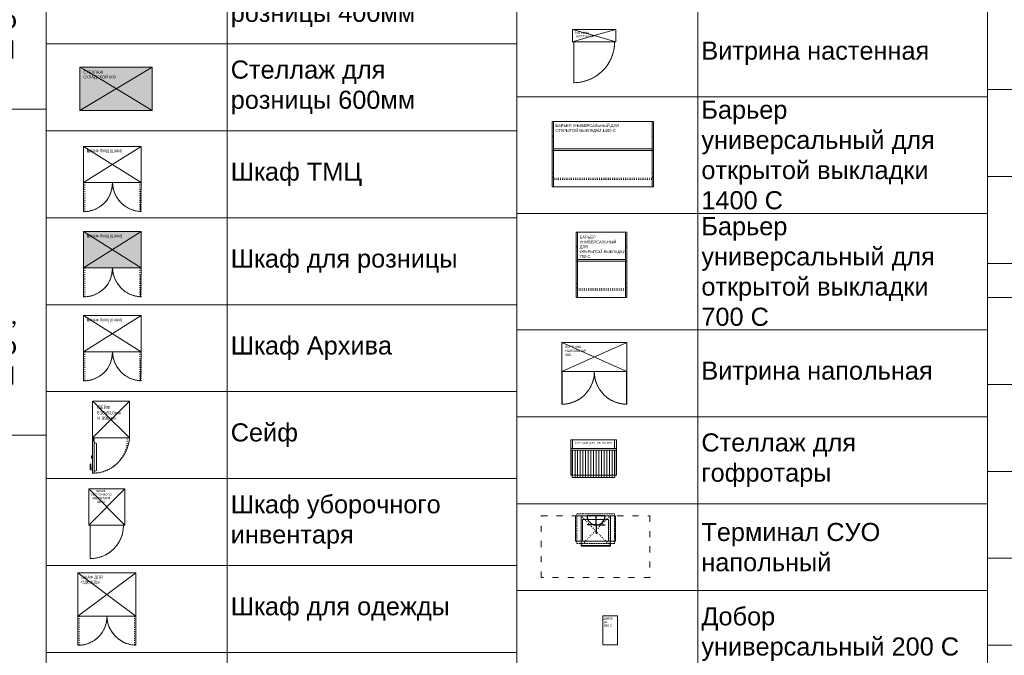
# Model space of a CAD drawing. Header units: millimetres. Extents: x -57464382 to 30606835, y -92609 to 65084.
# Tile 37 of 256: x -66369 to -52771, y -39964 to -31191. Entities that reach past the tile are written whole.
import ezdxf
from ezdxf import colors
from ezdxf.entities.mleader import LeaderData, LeaderLine
from ezdxf.math import Vec2, Vec3

# ---------------------------------------------------------------- set-up
doc = ezdxf.new("R2010")
doc.units = ezdxf.units.MM
for name, pattern in [('( Hidden )', [0.375, 0.25, -0.125]), ('ACAD_ISO03W100', [30, 12, -18]), ('HIDDEN', [0.375, 0.25, -0.125]), ('HIDDENX2', [19.05, 12.7, -6.35])]:
    doc.linetypes.add(name, pattern=pattern)
doc.layers.get('0').update_dxf_attribs({"lineweight": 0})
for name, color, linetype, lineweight in [('07_АР_Размеры перегородки', 250, 'Continuous', 0), ('09_АР_Мебель', 4, 'Continuous', 9), ('14_АР_Полы размеры', 7, 'Continuous', 0), ('21_АР_Штриховка', 47, 'Continuous', 5)]:
    doc.layers.add(name, color=color, linetype=linetype, lineweight=lineweight)
doc.layers.add('1. ПОДЛОЖКА', color=7, linetype='Continuous', lineweight=0, true_color=0x9b9292)
doc.layers.add('ЭОМ', color=7, linetype='Continuous')
doc.styles.add('_ТЕКСТОВЫЙ', font='arial.ttf', dxfattribs={"width": 0.8})
doc.styles.add('_ТЕКСТОВЫЙ АННОТАТИЫНЫЙ', font='arial.ttf', dxfattribs={"width": 0.8})
doc.styles.add('HVAC_AEP', font='arial.ttf')
doc.styles.get("Standard").update_dxf_attribs({"font": 'arial.ttf'})

# ---------------------------------------------------------------- blocks, each defined once
blk = doc.blocks.new('*T175')
at = {"color": 0, "linetype": 'ByBlock', "lineweight": -2, "transparency": 16777216}
for p, q in [((0, 0), (8500, 0)), ((0, 0), (0, -27939)), ((8500, 0), (8500, -27939)), ((0, -470), (8500, -470)), ((4500, -470), (4500, -27939)), ((0, -4970), (8500, -4970)), ((0, -9470), (8500, -9470)), ((0, -13270), (8500, -13270)), ((0, -16670), (8500, -16670)), ((0, -20470), (8500, -20470)), ((0, -24270), (8500, -24270)), ((0, -26370), (8500, -26370)), ((0, -27939), (8500, -27939))]:
    blk.add_line(p, q, dxfattribs=at)
at = {"color": 0, "lineweight": 15, "transparency": 16777216, "style": 'HVAC_AEP'}
for s, insert, char_height, width, attachment_point in [('{\\H0.83333x;\\C256;Готовые блоки (Барьеры, АРМ, Почтальоны)}', (4250, -235), 300, 8497, 5), ('{\\fCalibri|b0|i0|c204|p34;\\C256;Группа блоков 1200\\P\\PПо невозможности разместить стандартный барьер для приёма посылок, применить откидную столешницу для МГН}', (4550, -2720), 250, 3900, 4), ('{\\fCalibri|b0|i0|c204|p34;\\C256;Группа блоков 1400\\P\\PПо невозможности разместить стандартный барьер для приёма посылок, применить откидную столешницу для МГН}', (4550, -7220), 250, 3900, 4), ('{\\fCalibri|b0|i0|c204|p34;\\C256;Группа блоков \\P\\PПочта банк 1400}', (4550, -11370), 250, 3900, 4), ('{\\fCalibri|b0|i0|c204|p34;\\C256;Группа блоков \\P\\PПочта банк 1200}', (4550, -14970), 250, 3900, 4), ('{\\C256;ГРУППА МЕБЕЛИ ЦСУ (ЦЕНТР СОЦИАЛЬНЫХ УСЛУГ)\\P\\PЕсли не помещается в кабинете можно установить в клиентском зале }', (4550, -18570), 250, 3900, 4), ('{\\C256;ГРУППА МЕБЕЛИ ЦСУ (ЦЕНТР СОЦИАЛЬНЫХ УСЛУГ)\\P\\P\\fCalibri|b0|i0|c204|p34;Если нет места на стол 1400 ставим выноску на стол МГН 1200}', (4550, -22370), 250, 3900, 4), ('Группа блоков АРМ\\P^JНАЧ.ОПС^JСортировщик', (4550, -25320), 250, 3900, 4), ('{\\fCalibri|b0|i0|c204|p34;\\C256;Группа блоков \\P\\PПочтальоны}', (4550, -27155), 250, 3900, 4)]:
    blk.add_mtext(s, dxfattribs=dict(at, insert=insert, char_height=char_height, width=width, attachment_point=attachment_point))
blk = doc.blocks.new('*T176')
at = {"color": 0, "linetype": 'ByBlock', "lineweight": -2, "transparency": 16777216}
for p, q in [((0, 0), (6500, 0)), ((0, 0), (0, -13670)), ((6500, 0), (6500, -13670)), ((0, -470), (6500, -470)), ((2500, -470), (2500, -13670)), ((0, -1670), (6500, -1670)), ((0, -2870), (6500, -2870)), ((0, -4070), (6500, -4070)), ((0, -5270), (6500, -5270)), ((0, -6470), (6500, -6470)), ((0, -7670), (6500, -7670)), ((0, -8870), (6500, -8870)), ((0, -10070), (6500, -10070)), ((0, -11270), (6500, -11270)), ((0, -12470), (6500, -12470)), ((0, -13670), (6500, -13670))]:
    blk.add_line(p, q, dxfattribs=at)
at = {"color": 0, "lineweight": 15, "transparency": 16777216, "style": 'HVAC_AEP'}
for s, insert, char_height, width, attachment_point in [('Хранение (стеллажи, шкафы)', (3250, -235), 300, 6497, 5), ('Стеллаж 400мм', (2550, -1070), 250, 3900, 4), ('Стеллаж 600мм', (2550, -2270), 250, 3900, 4), ('Стеллаж для^Jрозницы 400мм', (2550, -3470), 250, 3900, 4), ('Стеллаж для^Jрозницы 600мм', (2550, -4670), 250, 3900, 4), ('Шкаф ТМЦ', (2550, -5870), 250, 3900, 4), ('Шкаф для розницы', (2550, -7070), 250, 3900, 4), ('Шкаф Архива', (2550, -8270), 250, 3900, 4), ('Сейф', (2550, -9470), 250, 3900, 4), ('Шкаф уборочного^Jинвентаря', (2550, -10670), 250, 3900, 4), ('Шкаф для одежды', (2550, -11870), 250, 3900, 4), ('Шкаф для личных^Jвещей', (2550, -13070), 250, 3900, 4)]:
    blk.add_mtext(s, dxfattribs=dict(at, insert=insert, char_height=char_height, width=width, attachment_point=attachment_point))
blk = doc.blocks.new('Шкаф для одежды (лдсп)')
at = {"layer": '09_АР_Мебель'}
for p, q in [((0, 0), (800, 0)), ((800, -600), (0, 0)), ((0, 0), (0, -600)), ((0, -600), (800, 0)), ((800, 0), (800, -600)), ((0, -600), (800, -600))]:
    blk.add_line(p, q, dxfattribs=at)
at = {"layer": '09_АР_Мебель', "linetype": 'ACAD_ISO03W100'}
for p, q in [((0, -600), (0, -1000)), ((20, -1000), (20, -600)), ((780, -1000), (780, -600)), ((800, -600), (800, -1000)), ((0, -1000), (20, -1000)), ((800, -1000), (780, -1000))]:
    blk.add_line(p, q, dxfattribs=at)
for centre, radius, start, end in [((9, -609), 391, 271.6081, 1.3295), ((814, -587), 414, 181.7379, 265.3245)]:
    blk.add_arc(centre, radius, start, end, dxfattribs=at)
at = {"layer": '1. ПОДЛОЖКА'}
blk.add_lwpolyline([(0, 0), (800, 0), (800, -600), (0, -600)], close=True, dxfattribs=at)
blk.add_lwpolyline([(800, -600), (800, -1000, -0.397727), (400, -600, -0.427922), (0, -1000), (0, -600)], format="xyb", dxfattribs=at)
at = {"flags": 1}
for tag, p in [('КОД_ОБОРУДОВАНИЯ', (335, 121)), ('ДОП_ИНФОРМАЦИЯ', (335, 68)), ('ДОГОВОР', (636, 35))]:
    blk.add_attdef(tag, p, '', height=25, dxfattribs=at)
at = {"layer": '09_АР_Мебель', "insert": (47, -41), "char_height": 40, "attachment_point": 1}
blk.add_mtext_dynamic_manual_height_columns('{\\C7;ШКАФ ДЛЯ ОДЕЖДЫ }', width=500, gutter_width=12.5, heights=[0], dxfattribs=at)
blk = doc.blocks.new('Шкаф')
at = {"layer": '09_АР_Мебель'}
for p, q in [((0, 0), (800, 0)), ((800, -500), (0, 0)), ((0, 0), (0, -500)), ((0, -500), (800, 0)), ((800, 0), (800, -500)), ((0, -500), (800, -500))]:
    blk.add_line(p, q, dxfattribs=at)
at = {"layer": '09_АР_Мебель', "linetype": 'ACAD_ISO03W100'}
for p, q in [((0, -500), (0, -900)), ((20, -900), (20, -500)), ((780, -900), (780, -500)), ((800, -500), (800, -900)), ((0, -900), (20, -900)), ((800, -900), (780, -900))]:
    blk.add_line(p, q, dxfattribs=at)
for centre, radius, start, end in [((9, -509), 391, 271.6081, 1.3295), ((814, -487), 414, 181.7379, 265.3245)]:
    blk.add_arc(centre, radius, start, end, dxfattribs=at)
at = {"layer": '1. ПОДЛОЖКА'}
blk.add_lwpolyline([(800, 0), (0, 0), (0, -500), (800, -500)], close=True, dxfattribs=at)
blk.add_lwpolyline([(0, -500), (0, -900, 0.427922), (400, -500, 0.389964), (790, -900), (800, -500)], format="xyb", dxfattribs=at)
at = {"flags": 1}
for tag, p in [('ДОП_ИНФОРМАЦИЯ', (534, 33)), ('КОД_ОБОРУДОВАНИЯ', (534, 85)), ('ДОГОВОР', (835, 0))]:
    blk.add_attdef(tag, p, '', height=25, dxfattribs=at)
at = {"layer": '09_АР_Мебель', "insert": (47, -41), "char_height": 40, "attachment_point": 1}
blk.add_mtext_dynamic_manual_height_columns('{\\C7;ШКАФ ТМЦ (ШАМ)}', width=500, gutter_width=12.5, heights=[0], dxfattribs=at)
blk = doc.blocks.new('Сейф')
at = {"layer": '09_АР_Мебель'}
for p, q in [((510, 0), (0, 0)), ((0, 0), (0, -510)), ((510, 0), (0, -510)), ((0, 0), (39, -39)), ((510, -510), (510, 0)), ((39, -39), (147, -147)), ((147, -147), (510, -510)), ((0, -510), (510, -510)), ((4, -529), (4, -510)), ((4, -538), (4, -549)), ((19, -529), (19, -510)), ((19, -538), (19, -549)), ((23, -549), (0, -549)), ((0, -549), (0, -997)), ((23, -997), (23, -549)), ((54, -587), (23, -572)), ((54, -587), (54, -958)), ((-8, -761), (-15, -763)), ((-15, -763), (-15, -782)), ((-8, -764), (-15, -765)), ((-8, -767), (-15, -768)), ((-8, -770), (-15, -770)), ((-8, -773), (-15, -773)), ((-8, -776), (-15, -775)), ((-8, -779), (-15, -778)), ((-8, -781), (-15, -780)), ((-8, -784), (-15, -782)), ((-8, -792), (-8, -753)), ((-8, -753), (0, -753)), ((0, -792), (-8, -792)), ((0, -753), (0, -792)), ((-31, -943), (-31, -873)), ((-23, -920), (-23, -873)), ((0, -950), (-23, -950)), ((0, -927), (-15, -927)), ((0, -950), (0, -927)), ((0, -997), (23, -997)), ((54, -958), (23, -974))]:
    blk.add_line(p, q, dxfattribs=at)
for centre, radius, start, end in [((12, -529), 11.6, 131.8103, 48.1897), ((12, -529), 7.73, 180, 0), ((12, -529), 7.73, 180, 0), ((-27, -873), 3.86, 0, 180), ((-23, -943), 7.73, 180, 270), ((-15, -920), 7.73, 180, 270)]:
    blk.add_arc(centre, radius, start, end, dxfattribs=at)
at = {"layer": '09_АР_Мебель', "linetype": 'ACAD_ISO03W100'}
blk.add_arc((12, -529), 468, 271.4203, 2.3675, dxfattribs=at)
at = {"layer": '1. ПОДЛОЖКА'}
blk.add_lwpolyline([(0, 0), (510, 0), (510, -510), (0, -510)], close=True, dxfattribs=at)
blk.add_lwpolyline([(0, -510), (0, -997)], dxfattribs=at)
blk.add_lwpolyline([(0, -997, 0.387431), (510, -510)], format="xyb", dxfattribs=at)
at = {"layer": '09_АР_Мебель', "insert": (64, -64), "char_height": 45.08, "attachment_point": 1}
blk.add_mtext_dynamic_manual_height_columns('{\\C7;СЕЙФ 510х510мм\\PH 990мм}', width=258, gutter_width=12.5, heights=[0], dxfattribs=at)
blk = doc.blocks.new('Шкаф уборочного инвентаря')
at = {"layer": '09_АР_Мебель'}
for p, q in [((0, 0), (500, 0)), ((500, -500), (0, 0)), ((0, 0), (0, -500)), ((0, -500), (500, 0)), ((500, 0), (500, -500)), ((0, -500), (500, -500))]:
    blk.add_line(p, q, dxfattribs=at)
at = {"layer": '09_АР_Мебель', "linetype": 'ACAD_ISO03W100'}
blk.add_lwpolyline([(20, -500), (20, -960, 0.417743), (480, -500, 1)], format="xyb", dxfattribs=at)
at = {"layer": '1. ПОДЛОЖКА'}
blk.add_lwpolyline([(0, 0), (500, 0), (500, -500), (0, -500)], close=True, dxfattribs=at)
blk.add_lwpolyline([(20, -500), (20, -960)], dxfattribs=at)
blk.add_lwpolyline([(20, -960, 0.415977), (480, -503)], format="xyb", dxfattribs=at)
at = {"flags": 1}
for tag, p in [('КОД_ОБОРУДОВАНИЯ', (2, 153)), ('ДОП_ИНФОРМАЦИЯ', (2, 101)), ('ДОГОВОР', (5, 50))]:
    blk.add_attdef(tag, p, '', height=25, dxfattribs=at)
at = {"layer": '09_АР_Мебель', "insert": (169, -102), "char_height": 30, "attachment_point": 5}
blk.add_mtext_dynamic_manual_height_columns('{\\C7;ШКАФ УБОРОЧНОГО ИНВЕНТАРЯ ШРМ}', width=258, gutter_width=12.5, heights=[0], dxfattribs=at)
blk = doc.blocks.new('Стеллаж складской 600')
at = {"layer": '09_АР_Мебель'}
for p, q in [((1000, 0), (0, -600)), ((0, -600), (0, 0)), ((0, 0), (1000, 0)), ((51, -30), (0, 0)), ((1000, -600), (1000, 0)), ((51, -30), (320, -187)), ((1000, -600), (320, -187)), ((0, -600), (1000, -600))]:
    blk.add_line(p, q, dxfattribs=at)
at = {"flags": 1}
for tag, p in [('ДОП_ИНФОРМАЦИЯ', (625, 29)), ('КОД_ОБОРУДОВАНИЯ', (625, 81)), ('ДОГОВОР', (1000, 0))]:
    blk.add_attdef(tag, p, '', height=25, dxfattribs=at)
at = {"layer": '09_АР_Мебель', "insert": (50, -50), "char_height": 40, "attachment_point": 1}
blk.add_mtext_dynamic_manual_height_columns('{\\C7;СТЕЛЛАЖ СКЛАДСКОЙ 600}', width=500, gutter_width=12.5, heights=[0], dxfattribs=at)
blk = doc.blocks.new('*U226')
at = {"layer": '1. ПОДЛОЖКА'}
blk.add_lwpolyline([(1000, 0), (0, 0), (0, -600), (1000, -600)], close=True, dxfattribs=at)
blk.add_blockref('Стеллаж складской 600', (0, 0))
blk = doc.blocks.new('*T178')
at = {"color": 0, "linetype": 'ByBlock', "lineweight": -2, "transparency": 16777216}
for p, q in [((0, 0), (6500, 0)), ((0, 0), (0, -18817.053206)), ((2500, 0), (2500, -18817.053206)), ((6500, 0), (6500, -18817.053206)), ((0, -1200), (6500, -1200)), ((0, -2400), (6500, -2400)), ((0, -3600), (6500, -3600)), ((0, -4800), (6500, -4800)), ((0, -6408.526603), (6500, -6408.526603)), ((0, -8017.053206), (6500, -8017.053206)), ((0, -9217.053206), (6500, -9217.053206)), ((0, -10417.053206), (6500, -10417.053206)), ((0, -11617.053206), (6500, -11617.053206)), ((0, -12817.053206), (6500, -12817.053206)), ((0, -14017.053206), (6500, -14017.053206)), ((0, -15217.053206), (6500, -15217.053206)), ((0, -16417.053206), (6500, -16417.053206)), ((0, -17617.053206), (6500, -17617.053206)), ((0, -18817.053206), (6500, -18817.053206))]:
    blk.add_line(p, q, dxfattribs=at)
at = {"color": 0, "lineweight": 15, "transparency": 16777216, "char_height": 250, "width": 3900, "attachment_point": 4, "style": 'HVAC_AEP'}
for s, insert in [('Холодильник для^Jнапитков', (2550, -600)), ('Ларь морозильный', (2550, -1800)), ('Шкаф абонементный', (2550, -3000)), ('Витрина настенная', (2550, -4200)), ('Барьер^Jуниверсальный для^Jоткрытой выкладки^J1400 С', (2550, -5604.263302)), ('Барьер^Jуниверсальный для^Jоткрытой выкладки^J700 С', (2550, -7212.789905)), ('Витрина напольная', (2550, -8617.053206)), ('Стеллаж для^Jгофротары', (2550, -9817.053206)), ('Терминал СУО^Jнапольный', (2550, -11017.053206)), ('Добор^Jуниверсальный 200 С', (2550, -12217.053206)), ('Добор^Jуниверсальный 400 С', (2550, -13417.053206)), ('Добор^Jуниверсальный 600 С', (2550, -14617.053206)), ('Почтовый ящик', (2550, -15817.053206)), ('Примерочная ', (2550, -17017.053206)), ('Примерочная ', (2550, -18217.053206))]:
    blk.add_mtext(s, dxfattribs=dict(at, insert=insert))
blk = doc.blocks.new('Терминал мини-регистратора СУО с напольным креплением')
at = {"layer": '09_АР_Мебель'}
for points in [[(-275, -350), (275, -350), (275, 0), (-275, 0)], [(-180, -350), (180, -350), (180, -50), (-180, -50)]]:
    blk.add_lwpolyline(points, close=True, dxfattribs=at)
at = {"layer": '09_АР_Мебель', "linetype": 'ACAD_ISO03W100', "lineweight": 5}
for points in [[(-200, -350), (-200, 0)], [(200, -409), (-200, 0)], [(-200, -409), (200, 0)], [(200, 0), (200, -350)]]:
    blk.add_lwpolyline(points, dxfattribs=at)
at = {"layer": '09_АР_Мебель'}
blk.add_lwpolyline([(-200, -350), (-200, -409), (200, -409), (200, -350)], dxfattribs=at)
blk = doc.blocks.new('A$C21545FF3')
at = {"layer": 'ЭОМ', "color": 0, "linetype": 'Continuous', "lineweight": 30}
for p, q in [((-125, 125), (-125, 250)), ((-125, 125), (-250, 125)), ((-250, 0), (0, 0)), ((-125, 125), (0, 125)), ((-125, 125), (-125, 0))]:
    blk.add_line(p, q, dxfattribs=at)
blk.add_arc((-125, 0), 125, 0, 180, dxfattribs=at)
for p in [(-200, 0), (-50, 0)]:
    blk.add_point(p, dxfattribs=at)
blk = doc.blocks.new('*U219')
at = {"layer": '1. ПОДЛОЖКА'}
for points in [[(-275, 0), (275, 0), (275, -350), (-275, -350)], [(207, -416), (-200, -416), (-200, 0), (207, 0)]]:
    blk.add_lwpolyline(points, close=True, dxfattribs=at)
at = {"layer": '14_АР_Полы размеры', "color": 1, "linetype": '( Hidden )', "ltscale": 2}
blk.add_lwpolyline([(-260, 30), (260, 30), (260, -380), (-260, -380)], close=True, dxfattribs=at)
at = {"layer": '21_АР_Штриховка', "color": 10, "linetype": 'ACAD_ISO03W100', "lineweight": 0, "ltscale": 7}
blk.add_lwpolyline([(-750, 0), (750, 0), (750, -850), (-750, -850)], close=True, dxfattribs=at)
at = {"color": 30, "lineweight": 35}
blk.add_blockref('Терминал мини-регистратора СУО с напольным креплением', (0, 0), dxfattribs=at)
at = {"layer": 'ЭОМ', "lineweight": 15, "rotation": 180}
blk.add_blockref('A$C21545FF3', (-118, 0), dxfattribs=at)
blk = doc.blocks.new('*U218')
at = {"layer": '09_АР_Мебель'}
blk.add_lwpolyline([(0, 0), (200, 0), (200, -400), (0, -400)], close=True, dxfattribs=at)
at = {"layer": '1. ПОДЛОЖКА'}
blk.add_lwpolyline([(0, 0), (200, 0), (200, -400), (0, -400)], close=True, dxfattribs=at)
at = {"flags": 1}
for tag, p in [('КОД_ОБОРУДОВАНИЯ', (40, 116)), ('ДОП_ИНФОРМАЦИЯ', (40, 64)), ('ДОГОВОР', (40, 9))]:
    blk.add_attdef(tag, p, '', height=25, dxfattribs=at)
at = {"layer": '09_АР_Мебель', "lineweight": 0, "insert": (11, -17), "char_height": 30, "attachment_point": 1}
blk.add_mtext_dynamic_manual_height_columns('{\\C7;Добор ун. 200 С}', width=129.63, gutter_width=12.5, heights=[0], dxfattribs=at)
blk = doc.blocks.new('Стеллаж для гофротары LIGHT')
at = {"color": 0, "linetype": 'Continuous'}
blk.add_line((22, 0), (608, 0), dxfattribs=at)
at = {"layer": '09_АР_Мебель', "color": 0, "linetype": 'Continuous'}
for p, q in [((0, 34), (0, 524)), ((0, 524), (24, 524)), ((24, 404), (24, 524)), ((24, 524), (24, 494)), ((606, 404), (606, 524)), ((606, 524), (630, 524)), ((630, 34), (630, 524)), ((24, 404), (0, 404)), ((24, 380), (0, 380)), ((22, 0), (22, 380)), ((24, 404), (606, 404)), ((24, 34), (24, 380)), ((24, 380), (606, 380)), ((606, 404), (630, 404)), ((606, 34), (606, 380)), ((606, 380), (630, 380)), ((608, 0), (608, 380)), ((0, 34), (24, 34)), ((606, 34), (630, 34))]:
    blk.add_line(p, q, dxfattribs=at)
at = {"layer": '09_АР_Мебель', "color": 253, "linetype": 'Continuous', "lineweight": 0}
for p, q in [((59, 0), (59, 380)), ((95, 0), (95, 380)), ((132, 0), (132, 380)), ((169, 0), (169, 380)), ((205, 0), (205, 380)), ((242, 0), (242, 380)), ((278, 0), (278, 380)), ((315, 0), (315, 380)), ((352, 0), (352, 380)), ((388, 0), (388, 380)), ((425, 0), (425, 380)), ((462, 0), (462, 380)), ((498, 0), (498, 380)), ((535, 0), (535, 380)), ((571, 0), (571, 380))]:
    blk.add_line(p, q, dxfattribs=at)
at = {"layer": '1. ПОДЛОЖКА'}
blk.add_lwpolyline([(0, 524), (630, 524), (630, 34), (0, 34)], close=True, dxfattribs=at)
at = {"color": 0, "linetype": 'Continuous', "insert": (54, 494), "char_height": 27, "attachment_point": 1}
blk.add_mtext_dynamic_manual_height_columns('\\pi1.94918;СТЕЛЛАЖ ДЛЯ ГОФРОТАРЫ', width=522, gutter_width=12.5, heights=[0], dxfattribs=at)
at = {"flags": 1}
for tag, p in [('КОД_ОБОРУДОВАНИЯ', (280, 668)), ('ДОП_ИНФОРМАЦИЯ', (280, 616)), ('ДОГОВОР', (331, 542))]:
    blk.add_attdef(tag, p, '', height=25, dxfattribs=at)
blk = doc.blocks.new('Витрина настенная Light2')
at = {"layer": '09_АР_Мебель', "linetype": 'Continuous'}
for p, q in [((0, 0), (600, 0)), ((53, -15), (0, 0)), ((0, 0), (0, -170)), ((600, 0), (299, -85)), ((600, 0), (600, -170)), ((157, -126), (0, -170)), ((53, -15), (299, -85)), ((299, -85), (157, -126)), ((600, -170), (299, -85)), ((0, -170), (600, -170))]:
    blk.add_line(p, q, dxfattribs=at)
at = {"layer": '09_АР_Мебель', "linetype": 'ACAD_ISO03W100'}
blk.add_line((18, -170), (18, -734), dxfattribs=at)
blk.add_arc((18, -170), 564, 270, 0, dxfattribs=at)
at = {"layer": '1. ПОДЛОЖКА'}
blk.add_lwpolyline([(600, 0), (0, 0), (0, -170), (600, -170)], close=True, dxfattribs=at)
blk.add_lwpolyline([(18, -170), (18, -734, 0.414214), (582, -170)], format="xyb", dxfattribs=at)
at = {"flags": 1}
for tag, p in [('ДОП_ИНФОРМАЦИЯ', (181, 14)), ('КОД_ОБОРУДОВАНИЯ', (181, 66)), ('ДОГОВОР', (613, -95))]:
    blk.add_attdef(tag, p, '', height=25, dxfattribs=at)
at = {"layer": '09_АР_Мебель', "linetype": 'Continuous', "insert": (30, -30), "char_height": 30, "attachment_point": 1}
blk.add_mtext_dynamic_manual_height_columns('{\\C7;ВИТРИНА\\PНАСТЕННАЯ}', width=796.87, gutter_width=12.5, heights=[0], dxfattribs=at)
blk = doc.blocks.new('Витрина напольная 900')
at = {"layer": '09_АР_Мебель'}
for p, q in [((0, 50), (900, 50)), ((0, 50), (0, -350)), ((900, 50), (900, -350)), ((0, -350), (900, -350)), ((0, -350), (0, -800)), ((5, -800), (5, -350)), ((895, -800), (895, -350)), ((900, -350), (900, -800))]:
    blk.add_line(p, q, dxfattribs=at)
at = {"layer": '09_АР_Мебель', "linetype": 'ACAD_ISO03W100'}
for p, q in [((0, -800), (5, -800)), ((900, -800), (895, -800))]:
    blk.add_line(p, q, dxfattribs=at)
at = {"layer": '09_АР_Мебель'}
for points in [[(0, 50), (900, -350)], [(900, 50), (0, -350)]]:
    blk.add_lwpolyline(points, dxfattribs=at)
at = {"layer": '09_АР_Мебель', "linetype": 'HIDDEN', "lineweight": 5, "ltscale": 3}
for centre, start, end in [((0, -350), 270.6427, 359.9975), ((900, -350), 180.0025, 269.3573)]:
    blk.add_arc(centre, 450, start, end, dxfattribs=at)
at = {"flags": 1}
for tag, p in [('КОД_ОБОРУДОВАНИЯ', (458, 113)), ('ДОП_ИНФОРМАЦИЯ', (458, 61)), ('ДОГОВОР', (1037, -43))]:
    blk.add_attdef(tag, p, '', height=25, dxfattribs=at)
at = {"layer": '09_АР_Мебель', "insert": (50, 8), "char_height": 33, "attachment_point": 1}
blk.add_mtext_dynamic_manual_height_columns('{\\C7;ВИТРИНА НАПОЛЬНАЯ\\P900}', width=350, gutter_width=12.5, heights=[0], dxfattribs=at)
blk = doc.blocks.new('*U225')
at = {"layer": '1. ПОДЛОЖКА'}
blk.add_lwpolyline([(0, 50), (900, 50), (900, -350), (0, -350)], close=True, dxfattribs=at)
blk.add_lwpolyline([(900, -350), (900, -800, -0.414214), (450, -350, -0.414214), (0, -800), (5, -350)], format="xyb", dxfattribs=at)
blk.add_blockref('Витрина напольная 900', (0, 0))
blk = doc.blocks.new('Барьер универсальный для открытой выкладки 1400 С')
at = {"layer": '09_АР_Мебель', "linetype": 'Continuous'}
for p, q in [((0, 0), (0, -900)), ((1400, 0), (0, 0)), ((18, 0), (18, -900)), ((1382, -900), (1382, 0)), ((1400, -900), (1400, 0)), ((18, -375), (1382, -375)), ((18, -400), (1382, -400)), ((0, -900), (1400, -900))]:
    blk.add_line(p, q, dxfattribs=at)
at = {"layer": '09_АР_Мебель', "linetype": 'ACAD_ISO03W100'}
for p, q in [((0, -709), (18, -709)), ((0, -769), (18, -769)), ((18, -784), (1382, -784)), ((18, -800), (1382, -800)), ((1382, -709), (1400, -709)), ((1382, -769), (1400, -769))]:
    blk.add_line(p, q, dxfattribs=at)
at = {"layer": '09_АР_Мебель', "linetype": 'Continuous'}
blk.add_lwpolyline([(18, -400), (0, -400), (0, -200), (18, -200)], dxfattribs=at)
at = {"layer": '09_АР_Мебель'}
blk.add_lwpolyline([(1382, -400), (1400, -400), (1400, -200), (1382, -200), (1382, -400)], dxfattribs=at)
at = {"flags": 1}
for tag, p in [('КОД_ОБОРУДОВАНИЯ', (8, 111)), ('ДОП_ИНФОРМАЦИЯ', (8, 59)), ('ДОГОВОР', (13, 9))]:
    blk.add_attdef(tag, p, '', height=25, dxfattribs=at)
at = {"layer": '09_АР_Мебель', "insert": (45, -37), "char_height": 40, "attachment_point": 1}
blk.add_mtext_dynamic_manual_height_columns('{\\C7;БАРЬЕР УНИВЕРСАЛЬНЫЙ ДЛЯ\\PОТКРЫТОЙ ВЫКЛАДКИ 1400 C}', width=1463.24, gutter_width=12.5, heights=[0], dxfattribs=at)
blk = doc.blocks.new('*U215')
at = {"layer": '1. ПОДЛОЖКА'}
blk.add_lwpolyline([(-62970, 53467), (-64370, 53467), (-64370, 52567), (-62970, 52567)], close=True, dxfattribs=at)
blk.add_blockref('Барьер универсальный для открытой выкладки 1400 С', (-64370, 53467))
blk = doc.blocks.new('Барьер универсальный для открытой выкладки 700 С')
at = {"layer": '09_АР_Мебель', "linetype": 'Continuous'}
for p, q in [((0, 0), (0, -900)), ((700, 0), (0, 0)), ((18, 0), (18, -900)), ((682, -900), (682, 0)), ((700, -900), (700, 0)), ((18, -375), (682, -375)), ((18, -400), (682, -400)), ((0, -900), (700, -900))]:
    blk.add_line(p, q, dxfattribs=at)
at = {"layer": '09_АР_Мебель', "linetype": 'ACAD_ISO03W100'}
for p, q in [((0, -709), (18, -709)), ((0, -769), (18, -769)), ((18, -784), (682, -784)), ((18, -800), (682, -800)), ((682, -709), (700, -709)), ((682, -769), (700, -769))]:
    blk.add_line(p, q, dxfattribs=at)
at = {"layer": '09_АР_Мебель'}
for points in [[(2, -400), (18, -400), (18, -200), (0, -200), (0, -400)], [(698, -400), (682, -400), (682, -200), (700, -200), (700, -400)]]:
    blk.add_lwpolyline(points, dxfattribs=at)
at = {"flags": 1}
for tag, p in [('КОД_ОБОРУДОВАНИЯ', (8, 111)), ('ДОП_ИНФОРМАЦИЯ', (8, 59)), ('ДОГОВОР', (13, 9))]:
    blk.add_attdef(tag, p, '', height=25, dxfattribs=at)
at = {"layer": '09_АР_Мебель', "insert": (48, -356), "char_height": 40, "attachment_point": 7}
blk.add_mtext_dynamic_manual_height_columns('{\\C7;БАРЬЕР УНИВЕРСАЛЬНЫЙ ДЛЯ\\PОТКРЫТОЙ ВЫКЛАДКИ 700 C}', width=634.13, gutter_width=12.5, heights=[0], dxfattribs=at)
blk = doc.blocks.new('*U216')
at = {"layer": '1. ПОДЛОЖКА'}
blk.add_lwpolyline([(-63670, 53467), (-64370, 53467), (-64370, 52567), (-63670, 52567)], close=True, dxfattribs=at)
blk.add_blockref('Барьер универсальный для открытой выкладки 700 С', (-64370, 53467))
blk = doc.blocks.new('*T181')
at = {"color": 0, "linetype": 'ByBlock', "lineweight": 9, "transparency": 16777216}
blk.add_line((0, 0), (6500, 0), dxfattribs=at)
at = {"color": 0, "linetype": 'ByBlock', "lineweight": -2, "transparency": 16777216}
for p, q in [((0, 0), (0, -7100)), ((2500, 0), (2500, -7100)), ((6500, 0), (6500, -7100)), ((0, -1200), (6500, -1200)), ((0, -2400), (6500, -2400)), ((0, -3600), (6500, -3600)), ((0, -4700), (6500, -4700)), ((0, -5900), (6500, -5900)), ((0, -7100), (6500, -7100))]:
    blk.add_line(p, q, dxfattribs=at)
at = {"color": 0, "transparency": 16777216, "char_height": 250, "width": 3900, "attachment_point": 4, "style": 'HVAC_AEP'}
for s, insert in [('Аптечный шкаф^Jвитрина^J800х300х2200', (2550, -600)), ('Кассовый прилавок^J800х500х2200', (2550, -1800)), ('Стол для приема^Jтовара с полками^J1000х600х1716', (2550, -3000)), ('Поддон 500х500', (2550, -4150)), ('Шкаф металл.для^Jспец.одежды^J300х500х1850', (2550, -5300)), ('Ларь морозильный^J565х545', (2550, -6500))]:
    blk.add_mtext(s, dxfattribs=dict(at, insert=insert))
blk = doc.blocks.new('*T182')
at = {"color": 0, "linetype": 'ByBlock', "lineweight": -2, "transparency": 16777216}
for p, q in [((0, 0), (6500, 0)), ((0, 0), (0, -7670)), ((6500, 0), (6500, -7670)), ((0, -470), (6500, -470)), ((2500, -470), (2500, -7670)), ((0, -1670), (6500, -1670)), ((0, -2870), (6500, -2870)), ((0, -4070), (6500, -4070)), ((0, -5270), (6500, -5270)), ((0, -6470), (6500, -6470)), ((0, -7670), (6500, -7670))]:
    blk.add_line(p, q, dxfattribs=at)
at = {"color": 0, "lineweight": 15, "transparency": 16777216, "style": 'HVAC_AEP'}
for s, insert, char_height, width, attachment_point in [('БЭК (сортировка)', (3250, -235), 300, 6497, 5), ('Стол упаковочный^J1200', (2550, -1070), 250, 3900, 4), ('Штемпелевальная^Jтумба', (2550, -2270), 250, 3900, 4), ('Клеть для^Jкорреспонденции', (2550, -3470), 250, 3900, 4), ('Весы', (2550, -4670), 250, 3900, 4), ('Тележка', (2550, -5870), 250, 3900, 4), ('Коммутационный^Jшкаф навесной^J600х600мм', (2550, -7070), 250, 3900, 4)]:
    blk.add_mtext(s, dxfattribs=dict(at, insert=insert, char_height=char_height, width=width, attachment_point=attachment_point))
blk = doc.blocks.new('_Dot')
at = {"color": 0, "linetype": 'ByBlock', "lineweight": -2}
blk.add_line((-0.5, 0), (-1, 0), dxfattribs=at)
at = {"color": 0, "linetype": 'ByBlock', "const_width": 0.5}
blk.add_lwpolyline([(-0.25, 0, 1), (0.25, 0, 1)], format="xyb", close=True, dxfattribs=at)

msp = doc.modelspace()

# ---------------------------------------------------------------- hatches: boundary and pattern name
at = {"lineweight": 0, "transparency": 33554495}
h = msp.add_hatch(color=162, dxfattribs=at)
h.dxf.hatch_style = 1
h.paths.add_polyline_path([(-64540.7, -31844.1), (-65540.7, -31844.1), (-65540.7, -32444.1), (-64540.7, -32444.1)])
h = msp.add_hatch(color=162, dxfattribs=at)
h.dxf.hatch_style = 1
h.paths.add_polyline_path([(-64689.3, -34115.9), (-65489.3, -34115.9), (-65489.3, -34615.9), (-64689.3, -34615.9)])

# ---------------------------------------------------------------- block references
for name, p in [('*T175', (-74504.5, -27455.1)), ('*T176', (-66004.5, -27455.1)), ('*T178', (-59504.5, -27455.1)), ('*T181', (-53004.5, -27455.1)), ('*U215', (5355.2, -86063.3)), ('Шкаф', (-65489.3, -32938.7)), ('Шкаф', (-65489.3, -34115.9)), ('*U216', (5685.7, -87590.7)), ('*T182', (-53004.5, -34555.1)), ('Шкаф', (-65489.3, -35275.6)), ('Шкаф уборочного инвентаря', (-65415.6, -37668.4)), ('Шкаф для одежды (лдсп)', (-65565.8, -38825)), ('*U218', (-58313.7, -39421.5))]:
    msp.add_blockref(name, p)
at = {"color": 7, "linetype": 'Continuous'}
msp.add_blockref('Витрина настенная Light2', (-58735, -31325.9), dxfattribs=at)
at = {"lineweight": 35}
for name, p in [('*U226', (-65540.7, -31844.1)), ('*U225', (-58883, -35698.5)), ('Сейф', (-65363.4, -36454.5)), ('*U219', (-58415.9, -38039.9))]:
    msp.add_blockref(name, p, dxfattribs=at)
at = {"linetype": 'Continuous'}
msp.add_blockref('Стеллаж для гофротары LIGHT', (-58758.8, -37512.1), dxfattribs=at)

# ---------------------------------------------------------------- leaders
at = {"color": 162, "linetype": 'HIDDENX2', "lineweight": 30, "ltscale": 15, "true_color": 0x002eb8}
ml = msp.add_multileader_mtext('Standard', dxfattribs=at)
ml.set_content('\\pxi-3,l4,t4;Модуль Тип 1.1', color=(0, 46, 184), style='_ТЕКСТОВЫЙ')
ml.set_leader_properties(lineweight=0)
ml.set_arrow_properties(name='DOT')
ml.build(insert=Vec2(0, 0))
ml.multileader.update_dxf_attribs({"text_left_attachment_type": 6, "text_right_attachment_type": 6, "dogleg_length": 0.36, "arrow_head_size": 50, "scale": 100})
ctx = ml.context
ctx.base_point, ctx.scale, ctx.char_height, ctx.arrow_head_size, ctx.landing_gap_size, ctx.plane_origin = Vec3(65996.7, -36931.4), 100, 250, 50, 100, Vec3(52171.1, -31780.7)
ctx.left_attachment, ctx.right_attachment, ctx.text_align_type, ctx.attachment_type = 6, 6, 1, 2
notes = []
notes.append((ctx, [(0, (0, 0, 0), (0, 0), (1, 0), 1, [])]))
ctx.mtext.insert, ctx.mtext.width, ctx.mtext.defined_height, ctx.mtext.alignment, ctx.mtext.flow_direction = Vec3(67071.2, -36607.9), 6846.369, 600.4, 2, 5
ml = msp.add_multileader_mtext('Standard', dxfattribs=at)
ml.set_content('\\pxi-3,l4,t4;Модуль Тип 1.2', color=(0, 46, 184), style='_ТЕКСТОВЫЙ')
ml.set_leader_properties(lineweight=0)
ml.set_arrow_properties(name='DOT')
ml.build(insert=Vec2(0, 0))
ml.multileader.update_dxf_attribs({"text_left_attachment_type": 6, "text_right_attachment_type": 6, "dogleg_length": 0.36, "arrow_head_size": 50, "scale": 100})
ctx = ml.context
ctx.base_point, ctx.scale, ctx.char_height, ctx.arrow_head_size, ctx.landing_gap_size, ctx.plane_origin = Vec3(65992.3, -39013.3), 100, 250, 50, 100, Vec3(52166.7, -33862.6)
ctx.left_attachment, ctx.right_attachment, ctx.text_align_type, ctx.attachment_type = 6, 6, 1, 2
notes.append((ctx, [(0, (0, 0, 0), (0, 0), (1, 0), 1, [])]))
ctx.mtext.insert, ctx.mtext.width, ctx.mtext.defined_height, ctx.mtext.alignment, ctx.mtext.flow_direction = Vec3(67085.1, -38689.8), 6846.369, 600.4, 2, 5
at = {"layer": '07_АР_Размеры перегородки', "lineweight": 18}
ml = msp.add_multileader_mtext('Standard', dxfattribs=at)
ml.set_content('{\\LРазвертка  1 - 4}', color=256, style='_ТЕКСТОВЫЙ АННОТАТИЫНЫЙ')
ml.set_leader_properties(lineweight=0)
ml.build(insert=Vec2(0, 0))
ml.multileader.update_dxf_attribs({"text_left_attachment_type": 6, "text_right_attachment_type": 6, "dogleg_length": 11.7, "arrow_head_size": 100, "scale": 100})
ctx = ml.context
ctx.base_point, ctx.scale, ctx.char_height, ctx.arrow_head_size, ctx.landing_gap_size, ctx.plane_origin = Vec3(173952.8, -48813), 100, 250, 100, 100, Vec3(147297.2, -44587.9)
ctx.left_attachment, ctx.right_attachment, ctx.text_align_type = 6, 6, 2
notes.append((ctx, [(0, (0, 0, 0), (0, 0), (1, 0), 1, [])]))
ctx.mtext.insert, ctx.mtext.width, ctx.mtext.alignment, ctx.mtext.flow_direction = Vec3(176469.5, -48429.7), 576408.517, 3, 5
ml = msp.add_multileader_mtext('Standard', dxfattribs=at)
ml.set_content('{\\LРазвертка  5 - 8}', color=256, style='_ТЕКСТОВЫЙ АННОТАТИЫНЫЙ')
ml.set_leader_properties(lineweight=0)
ml.build(insert=Vec2(0, 0))
ml.multileader.update_dxf_attribs({"text_left_attachment_type": 6, "text_right_attachment_type": 6, "dogleg_length": 11.7, "arrow_head_size": 100, "scale": 100})
ctx = ml.context
ctx.base_point, ctx.scale, ctx.char_height, ctx.arrow_head_size, ctx.landing_gap_size, ctx.plane_origin = Vec3(186285.6, -48881.1), 100, 250, 100, 100, Vec3(159630, -44656)
ctx.left_attachment, ctx.right_attachment, ctx.text_align_type = 6, 6, 2
notes.append((ctx, [(0, (0, 0, 0), (0, 0), (1, 0), 1, [])]))
ctx.mtext.insert, ctx.mtext.width, ctx.mtext.alignment, ctx.mtext.flow_direction = Vec3(188803.7, -48497.8), 576408.517, 3, 5
ml = msp.add_multileader_mtext('Standard', dxfattribs=at)
ml.set_content('{\\LРазвертка  9 - 12}', color=256, style='_ТЕКСТОВЫЙ АННОТАТИЫНЫЙ')
ml.set_leader_properties(lineweight=0)
ml.build(insert=Vec2(0, 0))
ml.multileader.update_dxf_attribs({"text_left_attachment_type": 6, "text_right_attachment_type": 6, "dogleg_length": 11.7, "arrow_head_size": 100, "scale": 100})
ctx = ml.context
ctx.base_point, ctx.scale, ctx.char_height, ctx.arrow_head_size, ctx.landing_gap_size, ctx.plane_origin = Vec3(204505.9, -48881.1), 100, 250, 100, 100, Vec3(172578, -44656)
ctx.left_attachment, ctx.right_attachment, ctx.text_align_type = 6, 6, 2
notes.append((ctx, [(0, (0, 0, 0), (0, 0), (1, 0), 1, [])]))
ctx.mtext.insert, ctx.mtext.width, ctx.mtext.alignment, ctx.mtext.flow_direction = Vec3(207207.6, -48497.8), 576408.517, 3, 5
for ctx, leaders in notes:
    for number, flags, end, landing, length, lines in leaders:
        leader = LeaderData()
        leader.index, (leader.has_last_leader_line, leader.has_dogleg_vector, leader.attachment_direction) = number, flags
        leader.last_leader_point, leader.dogleg_vector, leader.dogleg_length = Vec3(end), Vec3(landing), length
        for number, points, colour, breaks in lines:
            line = LeaderLine()
            line.index, line.vertices, line.color, line.breaks = number, Vec3.list(points), colors.encode_raw_color(colour), breaks
            leader.lines.append(line)
        ctx.leaders.append(leader)

doc.saveas('drawing.dxf')
